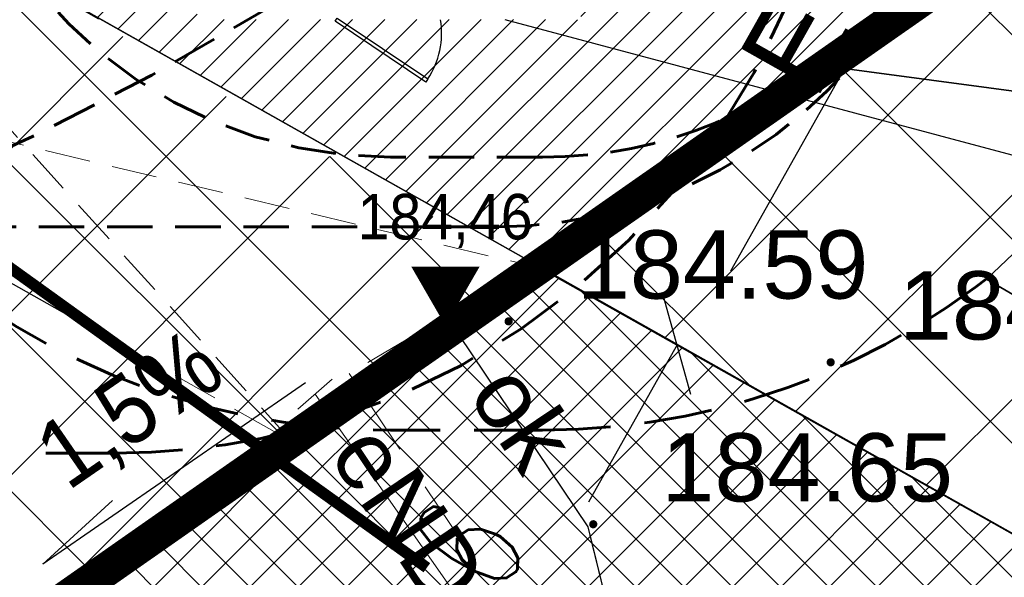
# Model space of a CAD drawing. Extents: x 8014 to 6635291, y -5609 to 5765892.
# Tile 44 of 158: x 6601170 to 6601181, y 5731776 to 5731782. Entities that reach past the tile are written whole.
import ezdxf
from ezdxf import colors
from ezdxf.entities.mleader import LeaderData, LeaderLine
from ezdxf.enums import TextEntityAlignment as Align
from ezdxf.math import Vec2, Vec3

# ---------------------------------------------------------------- set-up
doc = ezdxf.new("R2010")
doc.units = 0
doc.header["$PDSIZE"] = 0.75
for name, pattern in [('DASHED', [0.75, 0.5, -0.25]), ('DASHED2', [0.375, 0.25, -0.125]), ('HIDDEN', [0.375, 0.25, -0.125]), ('PRZER1-1', [1, 0.5, -0.5]), ('PRZER2-1', [1.5, 1, -0.5]), ('PRZER3-1', [2, 1.5, -0.5])]:
    doc.linetypes.add(name, pattern=pattern)
doc.layers.get('0').update_dxf_attribs({"linetype": 'CONTINUOUS'})
doc.layers.get('Defpoints').update_dxf_attribs({"linetype": 'CONTINUOUS'})
for name, color, linetype, lineweight in [('!m_linie przekrojowe', 170, 'CONTINUOUS', 20), ('!m_rozbiórka', 242, 'CONTINUOUS', 15), ('!m_spadki', 7, 'CONTINUOUS', 30), ('!m_wpusty', 2, 'CONTINUOUS', 20), ('a_kraweznik-zjazdy', 34, 'CONTINUOUS', 35), ('a_krawężnik', 7, 'CONTINUOUS', 30), ('a_parkingi', 7, 'CONTINUOUS', 5), ('GESDZI', 7, 'CONTINUOUS', 18), ('GSLINK', 7, 'CONTINUOUS', 18), ('GSLINK_O', 7, 'CONTINUOUS', 18), ('GSLKRW', 7, 'CONTINUOUS', 25), ('GSPWPS', 7, 'CONTINUOUS', 13), ('GSPWPS_O', 7, 'CONTINUOUS', 13), ('GSSKOA', 7, 'CONTINUOUS', 18), ('GSSKOD', 7, 'CONTINUOUS', 18), ('GUPZCP', 7, 'CONTINUOUS', 18), ('OPIS', 7, 'CONTINUOUS', 0), ('T_odn', 7, 'CONTINUOUS', 35), ('T_str.ochr.8m', 40, 'HIDDEN', 60)]:
    doc.layers.add(name, color=color, linetype=linetype, lineweight=lineweight)
for name, color, linetype in [('A-SZRAF- DROGI', 130, 'CONTINUOUS'), ('a_granica', 12, 'DASHED'), ('a_zieleń', 80, 'CONTINUOUS'), ('droga p.poz', 22, 'CONTINUOUS'), ('ogrodzenie trwałe (linia)', 7, 'CONTINUOUS'), ('OPIS-', 7, 'CONTINUOUS')]:
    doc.layers.add(name, color=color, linetype=linetype)
for name, color, linetype, lineweight, true_color in [('AP_HATCH_DROGI', 7, 'CONTINUOUS', 15, 0x949494), ('GESUZY', 7, 'CONTINUOUS', 18, 0x008000), ('GULEPR', 1, 'CONTINUOUS', 18, 0xff0000), ('GULEPR_O', 1, 'CONTINUOUS', 18, 0xff0000)]:
    doc.layers.add(name, color=color, linetype=linetype, lineweight=lineweight, true_color=true_color)
doc.styles.add('Arial', font='arial.ttf')
doc.styles.add('ROMANS', font='romans.shx', dxfattribs={"width": 0.7})
doc.dimstyles.new('DIM500', dxfattribs={"dimscale": 40, "dimtxt": 0.03, "dimasz": 0.01, "dimexe": 0, "dimexo": 0, "dimgap": 0.02, "dimtad": 1, "dimzin": 9, "dimdsep": 46, "dimtxsty": 'ROMANS', "dimblk": 'TICK1', "dimcen": 0, "dimse1": 1, "dimse2": 1, "dimclrd": 256, "dimclre": 7, "dimclrt": 6, "dimazin": 0, "dimtfac": 1, "dimtdec": 4, "dimtix": 1, "dimtmove": 2, "dimatfit": 3, "dimldrblk": 'TICK1', "dimfxl": 1, "dimtolj": 1, "dimtzin": 9, "dimarcsym": 0})
pattern_1 = [(45, (3365827.470421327, 2822255.75228963), (-0.2651650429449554, 0.2651650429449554), []), (135, (3365827.470421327, 2822255.75228963), (-0.2651650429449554, -0.2651650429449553), [])]

# ---------------------------------------------------------------- blocks, each defined once
blk = doc.blocks.new('D_GUPZCP1')
at = {"color": 0}
blk.add_lwpolyline([(0, 0.25), (0, -0.25)], dxfattribs=at)
blk = doc.blocks.new('D_GSPWPS1')
blk.add_hatch(color=0).paths.add_polyline_path([(-0.045, 0), (-0.043467, -0.011647), (-0.038971, -0.0225), (-0.03182, -0.03182), (-0.0225, -0.038971), (-0.011647, -0.043467), (0, -0.045), (0.011647, -0.043467), (0.0225, -0.038971), (0.03182, -0.03182), (0.038971, -0.0225), (0.043467, -0.011647), (0.045, 0), (0.043467, 0.011647), (0.038971, 0.0225), (0.03182, 0.03182), (0.0225, 0.038971), (0.011647, 0.043467), (0, 0.045), (-0.011647, 0.043467), (-0.0225, 0.038971), (-0.03182, 0.03182), (-0.038971, 0.0225), (-0.043467, 0.011647)])
blk = doc.blocks.new('_None')
blk = doc.blocks.new('wpust_wąski')
at = {"layer": '!m_wpusty', "linetype": 'Continuous'}
for points in [[(0.2399969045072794, -0.07499711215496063), (0.2399969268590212, 0.07499903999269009), (-0.2400030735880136, 0.07499903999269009), (-0.2400030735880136, -0.07500096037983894)], [(-0.06477116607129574, 0.0474260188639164), (-0.06477040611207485, -0.04734398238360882), (-0.09855245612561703, -0.04734425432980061), (-0.09855321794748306, 0.04742574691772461)], [(-0.06476795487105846, 0.04742986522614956), (-0.06476719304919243, -0.04734013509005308), (-0.09854924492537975, -0.04734040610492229), (-0.09855000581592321, 0.04742959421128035)], [(-0.06476795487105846, 0.04742986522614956), (-0.06476719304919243, -0.04734013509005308), (-0.09854924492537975, -0.04734040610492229), (-0.09855000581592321, 0.04742959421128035)], [(-0.01104875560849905, 0.04742645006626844), (-0.01104799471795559, -0.04734355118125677), (-0.04483004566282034, -0.04734382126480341), (-0.04483080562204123, 0.04742617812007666)], [(-0.0110455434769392, 0.04743029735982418), (-0.01104478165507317, -0.04733970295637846), (-0.04482683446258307, -0.04733997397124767), (-0.04482759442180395, 0.04743002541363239)], [(-0.0110455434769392, 0.04743029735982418), (-0.01104478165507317, -0.04733970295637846), (-0.04482683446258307, -0.04733997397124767), (-0.04482759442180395, 0.04743002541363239)], [(0.1501184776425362, 0.04742774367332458), (0.1501192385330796, -0.04734225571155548), (0.1163371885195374, -0.04734252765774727), (0.1163364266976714, 0.04742747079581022)], [(0.150121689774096, 0.04743159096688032), (0.1501224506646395, -0.04733840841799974), (0.1163404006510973, -0.04733867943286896), (0.1163396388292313, 0.04743131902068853)], [(0.150121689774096, 0.04743159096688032), (0.1501224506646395, -0.04733840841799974), (0.1163404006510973, -0.04733867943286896), (0.1163396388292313, 0.04743131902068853)], [(0.2038408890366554, 0.04742817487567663), (0.2038416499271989, -0.04734182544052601), (0.1700595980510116, -0.04734209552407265), (0.1700588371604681, 0.04742790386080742)], [(0.2038441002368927, 0.04743202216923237), (0.2038448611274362, -0.0473379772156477), (0.1700628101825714, -0.04733824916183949), (0.170062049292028, 0.04743175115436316)], [(0.2038441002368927, 0.04743202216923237), (0.2038448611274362, -0.0473379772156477), (0.1700628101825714, -0.04733824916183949), (0.170062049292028, 0.04743175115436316)]]:
    blk.add_lwpolyline(points, close=True, dxfattribs=at)
for points in [[(-0.2059980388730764, 0.04742488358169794), (-0.1722159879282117, 0.04742515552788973), (-0.1722152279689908, -0.04734484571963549), (-0.2059972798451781, -0.0473451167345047), (-0.205998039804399, 0.04742488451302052)], [(-0.2059948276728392, 0.04742873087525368), (-0.1722127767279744, 0.04742900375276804), (-0.172212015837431, -0.04734099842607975), (-0.2059940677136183, -0.04734127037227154), (-0.2059948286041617, 0.04742873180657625)], [(-0.2059948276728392, 0.04742873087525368), (-0.1722127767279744, 0.04742900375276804), (-0.172212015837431, -0.04734099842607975), (-0.2059940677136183, -0.04734127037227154), (-0.2059948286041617, 0.04742873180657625)], [(-0.1184935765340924, 0.04742558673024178), (-0.118492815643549, -0.04734441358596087), (-0.1522748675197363, -0.04734468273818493), (-0.1522756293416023, 0.04742531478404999), (-0.1184935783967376, 0.04742558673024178)], [(-0.1184903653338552, 0.04742943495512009), (-0.1184896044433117, -0.04734056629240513), (-0.1522716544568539, -0.04734083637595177), (-0.1522724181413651, 0.0474291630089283), (-0.1184903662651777, 0.04742943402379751)], [(-0.1184903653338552, 0.04742943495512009), (-0.1184896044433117, -0.04734056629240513), (-0.1522716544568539, -0.04734083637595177), (-0.1522724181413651, 0.0474291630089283), (-0.1184903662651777, 0.04742943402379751)], [(0.008891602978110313, 0.0474266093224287), (0.04267365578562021, 0.04742688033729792), (0.04267441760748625, -0.04734311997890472), (0.008892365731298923, -0.04734339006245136), (0.008891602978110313, 0.0474266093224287)], [(0.008894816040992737, 0.04743045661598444), (0.04267686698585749, 0.04743072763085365), (0.04267762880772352, -0.04733927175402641), (0.008895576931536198, -0.04733954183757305), (0.008894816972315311, 0.04743045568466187)], [(0.008894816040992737, 0.04743045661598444), (0.04267686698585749, 0.04743072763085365), (0.04267762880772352, -0.04733927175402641), (0.008895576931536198, -0.04733954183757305), (0.008894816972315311, 0.04743045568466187)], [(0.06261401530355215, 0.04742704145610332), (0.0963960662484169, 0.04742731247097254), (0.09639682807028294, -0.04734268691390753), (0.06261477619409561, -0.04734295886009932), (0.06261401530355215, 0.04742704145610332)], [(0.062617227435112, 0.04743088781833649), (0.09639927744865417, 0.04743115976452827), (0.09640003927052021, -0.04733883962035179), (0.06261798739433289, -0.04733911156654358), (0.062617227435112, 0.04743088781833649)], [(0.062617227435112, 0.04743088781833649), (0.09639927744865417, 0.04743115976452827), (0.09640003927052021, -0.04733883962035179), (0.06261798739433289, -0.04733911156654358), (0.062617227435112, 0.04743088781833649)]]:
    blk.add_lwpolyline(points, dxfattribs=at)
blk = doc.blocks.new('TICK1')
at = {"color": 0}
for p, q in [((0, -1.4), (0, 1.4)), ((0, 1.110223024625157e-16), (-0.9999999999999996, 1.110223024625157e-16))]:
    blk.add_line(p, q, dxfattribs=at)
at = {"color": 2}
blk.add_line((-0.9999999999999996, -0.9999999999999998), (1, 1), dxfattribs=at)
blk = doc.blocks.new('*D169')
at = {"layer": 'Defpoints', "color": 0}
for p in [(6601177.411560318, 5731778.401353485), (6601174.463511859, 5731773.174878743), (6601174.463511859, 5731773.174878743)]:
    blk.add_point(p, dxfattribs=at)
at = {"layer": 'OPIS-', "lineweight": -2}
for p, q in [((6601177.215042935, 5731778.052955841), (6601176.437144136, 5731776.673850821)), ((6601174.660029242, 5731773.523276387), (6601175.395602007, 5731774.827343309))]:
    blk.add_line(p, q, dxfattribs=at)
at = {"layer": 'OPIS-', "lineweight": -2, "xscale": 0.4, "yscale": 0.4, "zscale": 0.4}
for p, rotation in [((6601177.411560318, 5731778.401353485), 60.57436776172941), ((6601174.463511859, 5731773.174878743), 240.5743677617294)]:
    blk.add_blockref('TICK1', p, dxfattribs=dict(at, rotation=rotation))
at = {"layer": 'OPIS-', "color": 6, "insert": (6601175.118276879, 5731776.200771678), "char_height": 1.2, "attachment_point": 5, "rotation": 60.57436776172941, "style": 'ROMANS'}
blk.add_mtext('\\A1;6', dxfattribs=at)

msp = doc.modelspace()

# ---------------------------------------------------------------- hatches: boundary and pattern name
at = {"layer": '!m_rozbiórka', "transparency": 33554687}
h = msp.add_hatch(dxfattribs=at)
h.set_pattern_fill('ANSI37', color=256, scale=0.5)
h.set_pattern_definition([(45, (0, 0), (-1.122532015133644, 1.122532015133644), []), (135, (0, 0), (-1.122532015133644, -1.122532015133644), [])])
edge = h.paths.add_edge_path()
edge.add_line((6601175.89934984, 5731779.260818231), (6601192.12649969, 5731790.61388589))
edge.add_line((6601192.12649969, 5731790.61388589), (6601200.0052404, 5731778.37170096))
edge.add_arc((6601207.201025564, 5731783.217664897), 8.675407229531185, 213.9580897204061, 252.9347606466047)
edge.add_line((6601204.65513706, 5731774.92422518), (6601207.57071661, 5731774.17247705))
edge.add_arc((6601233.48332714, 5731660.660376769), 116.4322133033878, 102.8591647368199, 106.4917338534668)
edge.add_arc((6601194.879930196, 5731791.516883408), 20.00000000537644, 240.5743759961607, 286.11394049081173, ccw=False)
edge.add_line((6601185.054063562, 5731774.096999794), (6601175.89934984, 5731779.260818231))
at = {"layer": 'A-SZRAF- DROGI', "linetype": 'ByBlock', "lineweight": 0}
h = msp.add_hatch(dxfattribs=at)
h.set_pattern_fill('ANSI37', color=253, scale=3, style=0)
h.set_pattern_definition(pattern_1)
h.paths.add_polyline_path([(6601164.801, 5731825.446), (6601168.790559, 5731826.947746), (6601168.820585, 5731824.474329), (6601166.454, 5731823.503)])
edge = h.paths.add_edge_path()
edge.add_line((6601172.476, 5731825.895), (6601172.4105, 5731828.025676))
edge.add_line((6601172.4105, 5731828.025676), (6601173.992, 5731828.189))
edge.add_arc((6601186.03492027, 5732243.680015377), 415.665509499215, 268.3397586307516, 269.9116548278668)
edge.add_line((6601185.394, 5731828.015), (6601205.043, 5731828.193))
edge.add_line((6601205.043, 5731828.193), (6601225.2324, 5731828.343))
edge.add_line((6601225.2324, 5731828.343), (6601245.168, 5731828.586))
edge.add_line((6601245.168, 5731828.586), (6601245.54301782, 5731828.590239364))
edge.add_line((6601245.54301782, 5731828.590239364), (6601246.883624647, 5731826.593755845))
edge.add_line((6601246.883624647, 5731826.593755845), (6601221.789705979, 5731826.309230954))
edge.add_line((6601221.789705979, 5731826.309230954), (6601205.136, 5731826.031))
edge.add_line((6601205.136, 5731826.031), (6601185.273, 5731825.848))
edge.add_line((6601185.273, 5731825.848), (6601173.834, 5731826.053))
edge.add_line((6601173.834, 5731826.053), (6601172.476, 5731825.895))
edge = h.paths.add_edge_path()
edge.add_line((6601111.994, 5731733.86), (6601109.203, 5731750.836))
edge.add_line((6601109.203, 5731750.836), (6601106.88, 5731760.994))
edge.add_line((6601106.88, 5731760.994), (6601102.557, 5731779.174))
edge.add_line((6601102.557, 5731779.174), (6601096.809, 5731802.335))
edge.add_line((6601096.809, 5731802.335), (6601093.3935, 5731815.0755))
edge.add_arc((6601112.890643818, 5731821.406846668), 20.49937969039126, 186.6456011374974, 197.9902726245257, ccw=False)
edge.add_arc((6601104.100382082, 5731821.197027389), 11.77172068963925, 157.093056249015, 190.5856574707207, ccw=False)
edge.add_line((6601093.257, 5731825.779000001), (6601095.519, 5731824.743))
edge.add_line((6601095.519, 5731824.743), (6601101.325, 5731802.801))
edge.add_line((6601101.325, 5731802.801), (6601106.886, 5731780.522))
edge.add_line((6601106.886, 5731780.522), (6601111.376, 5731762.136))
edge.add_line((6601111.376, 5731762.136), (6601116.585, 5731733.745))
edge.add_line((6601116.585, 5731733.745), (6601117.929, 5731724.497))
edge.add_line((6601117.929, 5731724.497), (6601120.174581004, 5731712.998631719))
edge.add_line((6601120.174581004, 5731712.998631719), (6601122.073782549, 5731714.127215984))
edge.add_line((6601122.073782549, 5731714.127215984), (6601119.954, 5731724.963))
edge.add_line((6601119.954, 5731724.963), (6601118.634, 5731734.045))
edge.add_line((6601118.634, 5731734.045), (6601113.329, 5731762.836))
edge.add_line((6601113.329, 5731762.836), (6601108.915, 5731781.012))
edge.add_line((6601108.915, 5731781.012), (6601103.286, 5731803.464))
edge.add_line((6601103.286, 5731803.464), (6601098.333, 5731822.44))
edge.add_line((6601098.333, 5731822.44), (6601100.26, 5731826.8))
edge.add_line((6601100.26, 5731826.8), (6601104.18, 5731826.61))
edge.add_line((6601104.18, 5731826.61), (6601124.59, 5731825.705))
edge.add_arc((6601125.610328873, 5731847.683485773), 22.00215689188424, 254.8648362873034, 267.34201003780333, ccw=False)
edge.add_line((6601119.865631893, 5731826.444527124), (6601114.201632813, 5731827.976553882))
edge.add_arc((6601110.333611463, 5731814.50400797), 14.01681427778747, 73.98101766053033, 84.72925958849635)
edge.add_line((6601111.621225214, 5731828.46155551), (6601104.31, 5731828.801))
edge.add_line((6601104.31, 5731828.801), (6601098.736000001, 5731829.044))
edge.add_arc((6601099.467862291, 5731836.320540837), 7.313252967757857, 237.4214308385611, 264.25660123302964, ccw=False)
edge.add_line((6601095.530000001, 5731830.158), (6601092.874, 5731826.011))
edge.add_arc((6601101.918260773, 5731821.943692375), 9.916735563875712, 155.7860047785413, 175.0173574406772)
edge.add_arc((6601112.859662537, 5731821.4016454), 20.86790340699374, 176.1439813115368, 198.0522861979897)
edge.add_line((6601093.019, 5731814.935), (6601096.416, 5731802.213))
edge.add_line((6601096.416, 5731802.213), (6601102.139, 5731779.125))
edge.add_line((6601102.139, 5731779.125), (6601106.492, 5731760.912))
edge.add_line((6601106.492, 5731760.912), (6601108.825, 5731750.719))
edge.add_line((6601108.825, 5731750.719), (6601111.607, 5731733.785))
edge.add_line((6601111.607, 5731733.785), (6601115.11, 5731713.014))
edge.add_line((6601115.11, 5731713.014), (6601115.782940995, 5731710.388937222))
edge.add_line((6601115.782940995, 5731710.388937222), (6601116.122591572, 5731710.590771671))
edge.add_line((6601116.122591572, 5731710.590771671), (6601115.488, 5731713.094))
edge.add_line((6601115.488, 5731713.094), (6601113.741, 5731723.477))
edge.add_line((6601113.741, 5731723.477), (6601111.994, 5731733.86))
h = msp.add_hatch(dxfattribs=at)
h.set_pattern_fill('ANSI37', color=256, scale=3, style=0)
h.set_pattern_definition(pattern_1)
edge = h.paths.add_edge_path()
edge.add_line((6601170.447927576, 5731775.447073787), (6601175.899364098, 5731779.260828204))
edge.add_line((6601175.899364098, 5731779.260828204), (6601185.054063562, 5731774.096999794))
edge.add_arc((6601194.879930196, 5731791.516883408), 20.00000000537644, 240.5743759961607, 286.1139404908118)
edge.add_line((6601200.430898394, 5731772.302650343), (6601175.797960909, 5731763.104283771))
edge.add_arc((6601172.875124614, 5731767.763363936), 5.499999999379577, 302.1017721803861, 60.57437055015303)
edge.add_line((6601175.577238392, 5731772.55383167), (6601170.447927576, 5731775.447073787))
at = {"layer": 'a_zieleń', "transparency": 33554687}
h = msp.add_hatch(dxfattribs=at)
h.set_pattern_fill('ANSI31', color=256, scale=2, angle=0.5415578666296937)
h.set_pattern_definition([(45.5415578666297, (6600987.53512271, 5732094.771343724), (-0.1784396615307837, 0.1750979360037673), [])])
edge = h.paths.add_edge_path()
edge.add_line((6601184.522925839, 5731785.715408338), (6601184.766921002, 5731785.473322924))
edge.add_line((6601184.766921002, 5731785.473322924), (6601208.79, 5731802.27))
edge.add_line((6601208.79, 5731802.27), (6601211.05, 5731814.48))
edge.add_line((6601211.05, 5731814.48), (6601142.150843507, 5731813.822858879))
edge.add_arc((6601143.69840858, 5731819.101553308), 5.500870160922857, 253.6603434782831, 270.5475106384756)
edge.add_line((6601143.750973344, 5731813.6009343), (6601191.033618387, 5731814.053326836))
edge.add_arc((6601191.121506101, 5731812.113382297), 1.941934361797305, 359.83740764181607, 92.59396805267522, ccw=False)
edge.add_line((6601193.063432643, 5731812.107871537), (6601193.07399525, 5731811.003901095))
edge.add_line((6601193.07399525, 5731811.003901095), (6601197.383252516, 5731811.044963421))
edge.add_line((6601197.383252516, 5731811.044963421), (6601197.425292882, 5731806.620725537))
edge.add_line((6601197.425292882, 5731806.620725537), (6601199.73158594, 5731806.642472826))
edge.add_line((6601199.73158594, 5731806.642472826), (6601199.802988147, 5731799.171269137))
edge.add_line((6601199.802988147, 5731799.171269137), (6601197.516155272, 5731797.164784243))
edge.add_line((6601197.516155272, 5731797.164784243), (6601194.215775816, 5731797.133052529))
edge.add_line((6601194.215775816, 5731797.133052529), (6601194.250820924, 5731793.47024802))
edge.add_arc((6601191.537576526, 5731793.658273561), 2.719751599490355, 281.08944697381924, 356.0357887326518, ccw=False)
edge.add_line((6601192.060696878, 5731790.989304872), (6601185.152182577, 5731786.155675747))
edge.add_arc((71774552.68679601, -87417922.68084788), 113685689.9179969, 124.9790439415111, 124.9790443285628)
h.paths.add_polyline_path([(6601204.905956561, 5731809.178180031), (6601202.576515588, 5731808.578882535), (6601203.741236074, 5731808.878531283)], flags=16)
h = msp.add_hatch(dxfattribs=at)
h.set_pattern_fill('ANSI31', color=256, scale=2, angle=0.5415578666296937)
h.set_pattern_definition([(45.54817982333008, (6607983.673137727, 5729436.441197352), (-0.1784598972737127, 0.175077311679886), [])])
edge = h.paths.add_edge_path()
edge.add_line((6601132.28887818, 5731807.911557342), (6601127.080955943, 5731807.902463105))
edge.add_line((6601127.080955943, 5731807.902463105), (6601127.042433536, 5731806.545763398))
edge.add_line((6601127.042433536, 5731806.545763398), (6601125.024000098, 5731806.574521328))
edge.add_line((6601125.024000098, 5731806.574521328), (6601123.865375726, 5731808.178802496))
edge.add_line((6601123.865375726, 5731808.178802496), (6601123.892619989, 5731810.090996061))
edge.add_line((6601123.892619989, 5731810.090996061), (6601127.092295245, 5731810.045408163))
edge.add_line((6601127.092295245, 5731810.045408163), (6601127.07886047, 5731809.102461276))
edge.add_line((6601127.07886047, 5731809.102461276), (6601132.973334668, 5731809.112754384))
edge.add_arc((6601141.258670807, 5731812.627467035), 8.999999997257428, 180.5464351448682, 202.9870849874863, ccw=False)
edge.add_line((6601132.259080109, 5731812.541634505), (6601132.247761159, 5731813.728432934))
edge.add_line((6601132.247761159, 5731813.728432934), (6601119.83, 5731813.61))
edge.add_line((6601119.83, 5731813.61), (6601154.4, 5731764.22))
edge.add_line((6601154.4, 5731764.22), (6601170.421137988, 5731775.462184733))
edge.add_line((6601170.421137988, 5731775.462184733), (6601167.795630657, 5731776.94312949))
edge.add_line((6601167.795630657, 5731776.94312949), (6601164.951398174, 5731771.897198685))
edge.add_line((6601164.951398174, 5731771.897198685), (6601163.57632974, 5731771.285145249))
edge.add_line((6601163.57632974, 5731771.285145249), (6601148.409338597, 5731779.830782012))
edge.add_line((6601148.409338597, 5731779.830782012), (6601150.867544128, 5731784.186563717))
edge.add_arc((6601153.830783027, 5731789.327859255), 5.934113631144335, 214.9282003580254, 240.0425568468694, ccw=False)
edge.add_line((6601148.96558026, 5731785.930285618), (6601146.46801821, 5731789.497160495))
edge.add_line((6601146.46801821, 5731789.497160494), (6601142.298628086, 5731786.729162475))
edge.add_line((6601142.298628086, 5731786.729162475), (6601135.134562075, 5731796.97315696))
edge.add_line((6601135.134562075, 5731796.97315696), (6601132.678694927, 5731795.250945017))
edge.add_line((6601132.678694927, 5731795.250945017), (6601128.604672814, 5731801.064981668))
edge.add_line((6601128.604672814, 5731801.064981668), (6601130.241763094, 5731802.2116806))
edge.add_line((6601130.241763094, 5731802.2116806), (6601128.230332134, 5731805.075452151))
edge.add_line((6601128.230332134, 5731805.075452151), (6601132.288878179, 5731807.911557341))
h.paths.add_polyline_path([(6601124.087608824, 5731807.273295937), (6601122.407785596, 5731810.036661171), (6601124.012220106, 5731807.36403475), (6601124.444687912, 5731807.376661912)])
h = msp.add_hatch(dxfattribs=at)
h.set_pattern_fill('ANSI31', color=256, scale=2, style=0)
h.set_pattern_definition([(45.0066219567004, (6607922.118439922, 5729410.139326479), (-0.176797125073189, 0.1767562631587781), [])])
h.paths.add_polyline_path([(6601172.234670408, 5731781.978742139), (6601173.624620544, 5731781.977888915), (6601176.353796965, 5731781.9758181), (6601176.353734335, 5731784.328882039), (6601178.809469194, 5731784.328882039), (6601182.541218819, 5731784.328882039), (6601183.18505922, 5731784.779353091), (6601184.443670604, 5731785.751468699), (6601186.203341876, 5731786.891132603), (6601186.288504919, 5731786.414105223), (6601175.764244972, 5731779.329142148), (6601170.779393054, 5731782.149702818), (6601170.070058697, 5731782.549856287), (6601170.378664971, 5731783.096908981), (6601172.234670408, 5731781.978742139)], is_closed=False)
h.paths.add_polyline_path([(6601169.59101807, 5731783.571433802), (6601168.913221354, 5731783.979778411), (6601168.775619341, 5731783.280082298), (6601169.269490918, 5731783.001476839), (6601169.59101807, 5731783.571433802)])
at = {"layer": 'AP_HATCH_DROGI', "transparency": 33554687}
h = msp.add_hatch(dxfattribs=at)
h.set_pattern_fill('ANSI37', color=8, scale=0.4, style=0)
h.set_pattern_definition([(45, (-235.1363771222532, -0.007408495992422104), (-0.8980256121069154, 0.8980256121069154), []), (135, (-235.1363771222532, -0.007408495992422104), (-0.8980256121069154, -0.8980256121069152), [])])
h.paths.add_polyline_path([(6601193.249542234, 5731793.599106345), (6601193.023173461, 5731793.157140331), (6601192.537164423, 5731792.545996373), (6601191.365211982, 5731791.715704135), (6601183.212684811, 5731786.011685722), (6601182.497746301, 5731785.59703122), (6601181.617589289, 5731785.472365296), (6601180.787473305, 5731785.553877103), (6601179.223053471, 5731786.31994221), (6601177.752199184, 5731787.151714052), (6601177.339079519, 5731787.292707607), (6601176.353805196, 5731787.380852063), (6601169.258341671, 5731787.337031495), (6601168.753547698, 5731787.164823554), (6601168.391850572, 5731786.815376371), (6601168.269527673, 5731786.161551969), (6601168.290580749, 5731783.987948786), (6601168.488974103, 5731783.423273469), (6601168.945697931, 5731783.165323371), (6601175.69063093, 5731779.256652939), (6601170.30296666, 5731775.521471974), (6601167.794910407, 5731776.936167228), (6601167.128955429, 5731777.163692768), (6601166.526245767, 5731776.961653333), (6601165.767206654, 5731775.783688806), (6601163.33174438, 5731771.472463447), (6601149.285564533, 5731779.333072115), (6601151.242391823, 5731782.823348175, 0.4126509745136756), (6601150.866490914, 5731784.182768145, -0.1085287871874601), (6601148.96558026, 5731785.930285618), (6601146.409825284, 5731789.580268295, 0.3525795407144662), (6601145.069900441, 5731789.886280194), (6601141.732827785, 5731787.547236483), (6601129.630619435, 5731804.831204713), (6601132.978262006, 5731807.182528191, 0.4134176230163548), (6601133.224768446, 5731808.57313886, -0.1152150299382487), (6601132.259080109, 5731812.541634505), (6601132.249191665, 5731813.578443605), (6601191.12157696, 5731814.047908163), (6601191.993802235, 5731813.804172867), (6601192.465289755, 5731813.507952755), (6601192.845826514, 5731812.99932286), (6601193.051446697, 5731812.404393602), (6601193.047141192, 5731810.787722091), (6601189.71617973, 5731810.759041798), (6601189.71617973, 5731810.476779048), (6601189.478657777, 5731810.589941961), (6601189.137921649, 5731810.649778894), (6601188.638827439, 5731810.516336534), (6601188.455564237, 5731810.361099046), (6601188.183916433, 5731809.949719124), (6601188.300918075, 5731797.719288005), (6601188.593649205, 5731797.284428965), (6601189.24852946, 5731797.040421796), (6601189.730764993, 5731797.164266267), (6601189.9472133, 5731797.324671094), (6601190.197602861, 5731797.731115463, -0.05991203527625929), (6601190.100695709, 5731797.525527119), (6601190.166834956, 5731797.525527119), (6601193.211719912, 5731797.5521764), (6601193.249542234, 5731793.599106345)], is_closed=False)
h.paths.add_polyline_path([(6601150.891862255, 5731811.46124344), (6601160.891791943, 5731811.516907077), (6601161.10822189, 5731789.159091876), (6601151.108690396, 5731789.062293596)], flags=16)
h.paths.add_polyline_path([(6601183.692642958, 5731809.969609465), (6601184.392950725, 5731809.683450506), (6601184.692597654, 5731808.979128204), (6601184.811738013, 5731796.463292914), (6601184.682850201, 5731795.960525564), (6601184.52561327, 5731795.751385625), (6601184.137843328, 5731795.50636878), (6601183.821335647, 5731795.45177002), (6601168.207583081, 5731795.409667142), (6601167.268951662, 5731795.745236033), (6601166.254055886, 5731796.470527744), (6601165.426889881, 5731797.629044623), (6601165.163207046, 5731798.3539978), (6601165.033918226, 5731799.292866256), (6601165.009865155, 5731801.818820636), (6601164.931315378, 5731807.967476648), (6601165.324893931, 5731808.648588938), (6601165.820058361, 5731809.170203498), (6601166.435272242, 5731809.557882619), (6601167.143473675, 5731809.853225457)], flags=16)

# ---------------------------------------------------------------- linework, layer by layer
at = {"layer": '!m_linie przekrojowe', "lineweight": 25, "elevation": 10.08}
msp.add_lwpolyline([(6601178.001116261, 5731779.216914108), (6601179.47499653, 5731781.829896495)], dxfattribs=at)
at = {"layer": '!m_linie przekrojowe', "lineweight": 25}
msp.add_lwpolyline([(6601170.800140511, 5731778.678451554), (6601168.187158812, 5731780.152333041)], dxfattribs=at)
at = {"layer": '!m_spadki', "linetype": 'Continuous', "elevation": 161.28}
msp.add_lwpolyline([(6601174.865898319, 5731778.6109518, 0, 0.75, 0), (6601174.865898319, 5731779.260470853, 0, 0, 0)], format="xyseb", dxfattribs=at)
msp.add_lwpolyline([(6601174.865898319, 5731778.6109518, 0, 0.75, 0), (6601174.865898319, 5731779.260470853, 0, 0, 0)], format="xyseb", dxfattribs=at)
msp.add_lwpolyline([(6601174.865898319, 5731778.6109518, 0, 0.75, 0), (6601174.865898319, 5731779.260470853, 0, 0, 0)], format="xyseb", dxfattribs=at)
at = {"layer": '!m_spadki', "linetype": 'Continuous', "elevation": 80.64000000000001}
msp.add_lwpolyline([(6601173.326707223, 5731777.982515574), (6601170.440419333, 5731775.991599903), (6601171.207988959, 5731776.692024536)], dxfattribs=at)
msp.add_lwpolyline([(6601173.326707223, 5731777.982515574), (6601170.440419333, 5731775.991599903), (6601171.207988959, 5731776.692024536)], dxfattribs=at)
msp.add_lwpolyline([(6601173.326707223, 5731777.982515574), (6601170.440419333, 5731775.991599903), (6601171.207988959, 5731776.692024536)], dxfattribs=at)
at = {"layer": 'a_granica', "elevation": 10.08}
msp.add_lwpolyline([(6601154.4, 5731764.22, 0.3750107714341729, 0.3750107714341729, 0), (6601119.83, 5731813.61, 0.3750107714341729, 0.3750107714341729, 0), (6601211.05, 5731814.48, 0.3750107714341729, 0.3750107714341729, 0), (6601208.79, 5731802.27, 0.3750107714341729, 0.3750107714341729, 0), (6601154.4, 5731764.22, 0.3750107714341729, 0, 0)], format="xyseb", dxfattribs=at)
at = {"layer": 'a_kraweznik-zjazdy', "color": 0, "elevation": 10.08}
msp.add_lwpolyline([(6601175.89210036, 5731779.257132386), (6601185.054053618, 5731774.097005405, 0.2013611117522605), (6601200.430898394, 5731772.302650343, -0.01877810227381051), (6601207.666735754, 5731774.164602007)], format="xyb", dxfattribs=at)
msp.add_lwpolyline([(6601175.89210036, 5731779.257132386), (6601185.054053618, 5731774.097005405, 0.2013611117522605), (6601200.430898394, 5731772.302650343, -0.01877810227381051), (6601207.666735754, 5731774.164602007)], format="xyb", dxfattribs=at)
at = {"layer": 'a_krawężnik'}
for points in [[(6601228.009953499, 5731816.88160386), (6601227.504539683, 5731797.488695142, -0.2570435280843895), (6601231.438585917, 5731784.974301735, -0.2935961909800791), (6601221.529222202, 5731776.478685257, 0.0429438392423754), (6601200.430898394, 5731772.302650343, -0.2013611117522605), (6601185.054053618, 5731774.097005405), (6601168.255020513, 5731783.573765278)], [(6601228.009953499, 5731816.88160386), (6601227.504539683, 5731797.488695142, -0.2570435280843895), (6601231.438585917, 5731784.974301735, -0.2935961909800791), (6601221.529222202, 5731776.478685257, 0.0429438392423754), (6601200.430898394, 5731772.302650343, -0.2013611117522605), (6601185.054053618, 5731774.097005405), (6601168.775619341, 5731783.280082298)]]:
    msp.add_lwpolyline(points, format="xyb", dxfattribs=at)
at = {"layer": 'a_parkingi', "linetype": 'DASHED', "elevation": 10.08}
for points in [[(6601173.17864471, 5731777.339608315), (6601166.839054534, 5731784.36248935), (6601171.052199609, 5731781.982974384)], [(6601165.363531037, 5731781.750434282), (6601173.17864471, 5731777.339608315)], [(6601165.363531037, 5731781.750434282), (6601175.903860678, 5731779.246340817)]]:
    msp.add_lwpolyline(points, dxfattribs=at)
at = {"layer": 'droga p.poz', "linetype": 'DASHED2', "ltscale": 5}
msp.add_lwpolyline([(6601134.432121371, 5731816.251352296, 0.125, 0.125, 0), (6601138.493924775, 5731811.38631306, 0.125, 0.125, 0), (6601152.720186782, 5731810.529102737, 0.125, 0.125, 0), (6601159.470171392, 5731810.434289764, 0.125, 0.125, 0), (6601162.14593085, 5731807.195793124, 0.125, 0.125, 0), (6601162.475580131, 5731786.163112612, 0.125, 0.125, 0), (6601169.627939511, 5731779.574954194, 0.125, 0.125, 0), (6601174.661522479, 5731775.951881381, 0.2, 0.2, 0)], format="xyseb", dxfattribs=at)
at = {"layer": 'GESDZI', "color": 8, "linetype": 'Continuous', "lineweight": 18, "elevation": 10.22}
for points in [[(6601154.4, 5731764.22), (6601127.53, 5731802.6), (6601119.83, 5731813.61), (6601211.05, 5731814.48), (6601208.79, 5731802.27)], [(6601140.46, 5731754.47), (6601154.4, 5731764.22), (6601208.79, 5731802.27), (6601216.42, 5731789), (6601201.69, 5731779.82), (6601182.14, 5731767.62), (6601162.6, 5731755.43), (6601143.05, 5731743.24), (6601137.31, 5731752.26)]]:
    msp.add_lwpolyline(points, close=True, dxfattribs=at)
at = {"layer": 'GESUZY', "color": 8, "linetype": 'PRZER1-1', "lineweight": 18, "elevation": 10.08}
for points in [[(6601127.53, 5731802.6), (6601111.72, 5731792.46), (6601122.2, 5731776.01), (6601137.31, 5731752.26), (6601140.46, 5731754.47), (6601154.4, 5731764.22), (6601208.79, 5731802.27), (6601211.05, 5731814.48), (6601119.83, 5731813.61)], [(6601154.4, 5731764.22), (6601127.53, 5731802.6), (6601119.83, 5731813.61), (6601211.05, 5731814.48), (6601208.79, 5731802.27)]]:
    msp.add_lwpolyline(points, close=True, dxfattribs=at)
at = {"layer": 'GSLINK', "color": 8, "linetype": 'Continuous', "lineweight": 18, "elevation": 10.18}
msp.add_lwpolyline([(6601174.87541598, 5731778.71613327), (6601176.43068762, 5731776.40020748)], dxfattribs=at)
at = {"layer": 'GSLKRW', "color": 8, "linetype": 'Continuous', "lineweight": 25, "elevation": 10.18}
msp.add_lwpolyline([(6601174.87541598, 5731778.71613327), (6601176.43068762, 5731776.40020748), (6601177.57437241, 5731771.7425947, -0.104173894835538), (6601177.31, 5731767.69)], format="xyb", dxfattribs=at)
at = {"layer": 'GSSKOA', "color": 8, "linetype": 'PRZER3-1', "lineweight": 18, "elevation": 10.18}
msp.add_lwpolyline([(6601271.64, 5731777.52), (6601221.47, 5731776.54), (6601207.67, 5731774.15), (6601202.69, 5731775.94), (6601199.89, 5731778.48), (6601196.43, 5731783.9), (6601192.12649969, 5731790.61388589), (6601174.87541598, 5731778.71613327), (6601176.43068762, 5731776.40020748), (6601177.57437241, 5731771.7425947), (6601177.63912969, 5731769.51367605), (6601177.31, 5731767.69), (6601176.09, 5731763.87), (6601171.84, 5731760.47), (6601147.86, 5731745.53), (6601127.63, 5731732.94), (6601131.7255, 5731724.5065)], dxfattribs=at)
at = {"layer": 'GSSKOD', "color": 8, "linetype": 'PRZER2-1', "lineweight": 18, "elevation": 10.18}
msp.add_lwpolyline([(6601177.31, 5731767.69), (6601177.63912969, 5731769.51367605), (6601177.57437241, 5731771.7425947), (6601176.43068762, 5731776.40020748), (6601174.87541598, 5731778.71613327), (6601173.80758138, 5731778.08706684), (6601175.54875614, 5731775.49250404), (6601176.09818005, 5731773.53329338), (6601176.39846665, 5731771.52910402), (6601176.44182929, 5731769.3697752), (6601176.39501708, 5731767.21865232), (6601137.23262273, 5731743.04290955), (6601137.68440561, 5731742.46194708), (6601126.280781, 5731735.409254), (6601127.63, 5731732.94), (6601147.86, 5731745.53), (6601171.84, 5731760.47), (6601176.09, 5731763.87)], close=True, dxfattribs=at)
at = {"layer": 'GULEPR', "color": 8, "linetype": 'Continuous', "lineweight": 18, "elevation": 10.14}
msp.add_lwpolyline([(6601173.43247818, 5731777.86004106), (6601175.66519195, 5731774.6747531, -0.209830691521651), (6601175.85020321, 5731771.43815294)], format="xyb", dxfattribs=at)
at = {"layer": 'ogrodzenie trwałe (linia)', "linetype": 'ByBlock'}
msp.add_lwpolyline([(6601174.649707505, 5731781.290640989), (6601173.653106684, 5731781.959056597), (6601173.675389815, 5731781.992275), (6601174.67199064, 5731781.323859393)], close=True, dxfattribs=at)
msp.add_arc((6601173.916894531, 5731781.82686496), 0.907295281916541, 326.3305214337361, 9.424883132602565, dxfattribs=at)
at = {"layer": 'T_odn'}
for points in [[(6601208.003610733, 5731779.717044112), (6601197.196794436, 5731779.040197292), (6601178.89178487, 5731781.486148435)], [(6601208.545225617, 5731762.985201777), (6601180.811021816, 5731779.124271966), (6601181.976670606, 5731780.231397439)]]:
    msp.add_lwpolyline(points, dxfattribs=at)
at = {"layer": 'T_str.ochr.8m', "color": 40, "ltscale": 3, "elevation": 2.394665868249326e-10}
msp.add_lwpolyline([(6601171.225223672, 5731777.209901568), (6601169.465273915, 5731777.209892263, -0.4141853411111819), (6601161.465274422, 5731785.210215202), (6601161.465274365, 5731786.400215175, -0.4142134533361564), (6601169.465273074, 5731794.400212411), (6601171.225272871, 5731794.400209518, -0.4142132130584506), (6601179.225272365, 5731786.400216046), (6601179.225272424, 5731785.21021607, -0.4141874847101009), (6601171.225223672, 5731777.209901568, 0.6249487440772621)], format="xyb", dxfattribs=at)
at = {"layer": 'T_str.ochr.8m', "color": 40, "ltscale": 3}
msp.add_lwpolyline([(6601175.932082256, 5731777.464394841), (6601174.261988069, 5731777.464420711, -0.4142135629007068), (6601166.262112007, 5731785.464544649), (6601166.262121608, 5731786.084290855, -0.4142135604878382), (6601174.262245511, 5731794.084166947), (6601175.9323397, 5731794.084141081, -0.4142135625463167), (6601183.932215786, 5731786.084017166), (6601183.932206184, 5731785.464270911, -0.4142135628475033), (6601175.932082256, 5731777.464394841, 2.08608479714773)], format="xyb", dxfattribs=at)
at = {"layer": 'T_str.ochr.8m', "color": 3, "ltscale": 2, "elevation": -2.181240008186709e-10}
msp.add_lwpolyline([(6601169.254023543, 5731791.722126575), (6601175.396099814, 5731791.722126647, -0.2913161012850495), (6601180.12646938, 5731788.722789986, -0.2684221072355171), (6601180.126450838, 5731782.697574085, -0.2913499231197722), (6601175.396100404, 5731779.698196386), (6601169.254024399, 5731779.69819593, -0.2940125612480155), (6601164.487412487, 5731782.761323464, -0.2599188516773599), (6601164.487390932, 5731788.659033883, -0.2994066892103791), (6601169.254023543, 5731791.722126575, -1.277777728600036)], format="xyb", dxfattribs=at)
at = {"layer": 'T_str.ochr.8m', "color": 3, "ltscale": 2}
msp.add_lwpolyline([(6601175.932193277, 5731780.46468491), (6601174.26209915, 5731780.464710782, -0.4142123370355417), (6601169.26225339, 5731785.464690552), (6601169.262262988, 5731786.084191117, -0.4142291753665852), (6601174.262263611, 5731791.083770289), (6601175.932357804, 5731791.083744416, -0.4145878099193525), (6601180.932118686, 5731786.077436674), (6601180.932193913, 5731785.464509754, -0.4142957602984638), (6601175.932193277, 5731780.46468491, 0.8911212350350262)], format="xyb", dxfattribs=at)
at = {"layer": 'T_str.ochr.8m', "color": 202, "ltscale": 2}
msp.add_arc((6601157.260715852, 5731807.695597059, 1.031868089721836e-08), 30, 270.5435333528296, 0.5435337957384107, dxfattribs=at)

# ---------------------------------------------------------------- block references
at = {"layer": '!m_wpusty', "rotation": 214.9746612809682}
for p in [(6601175.7086457, 5731779.218939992, -10.07999999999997), (6601175.315331, 5731778.943797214), (6601174.922016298, 5731778.668654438, 10.08000000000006), (6601174.528701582, 5731778.393511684, 20.16000000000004), (6601174.13538688, 5731778.11836891, 30.24000000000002), (6601173.742072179, 5731777.843226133, 40.32000000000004), (6601173.348757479, 5731777.568083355, 50.40000000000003), (6601172.955442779, 5731777.292940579, 60.48000000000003), (6601172.562128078, 5731777.017797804, 70.56000000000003), (6601172.168813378, 5731776.742655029, 70.56000000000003), (6601171.775498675, 5731776.467512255, 80.64000000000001), (6601171.387223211, 5731776.196850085), (6601170.988869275, 5731775.9172267, 100.8)]:
    msp.add_blockref('wpust_wąski', p, dxfattribs=at)
at = {"layer": 'GSPWPS', "color": 8, "linetype": 'Continuous', "lineweight": 13}
for p in [(6601175.56, 5731778.66, 10.08), (6601179.1, 5731778.21, 10.08), (6601176.49, 5731776.43, 10.08)]:
    msp.add_blockref('D_GSPWPS1', p, dxfattribs=at)
at = {"layer": 'GUPZCP', "color": 8, "linetype": 'Continuous', "lineweight": 18, "rotation": 310.9814296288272}
msp.add_blockref('D_GUPZCP1', (6601173.43247818, 5731777.86004106, 10.16), dxfattribs=at)

# ---------------------------------------------------------------- texts
at = {"layer": '!m_linie przekrojowe', "lineweight": 25, "insert": (6601179.387897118, 5731781.879025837, 10.08), "char_height": 1, "width": 3, "attachment_point": 9, "rotation": 60.57436996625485, "style": 'Arial'}
msp.add_mtext('E', dxfattribs=at)
at = {"layer": '!m_spadki', "linetype": 'Continuous', "style": 'Arial', "width": 0.9000000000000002}
msp.add_text('184,46', height=0.5, dxfattribs=at).set_placement((6601174.862065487, 5731779.560456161, 161.28), align=Align.CENTER)
msp.add_text('184,46', height=0.5, dxfattribs=at).set_placement((6601174.862065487, 5731779.560456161, 161.28), align=Align.CENTER)
msp.add_text('184,46', height=0.5, dxfattribs=at).set_placement((6601174.862065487, 5731779.560456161, 161.28), align=Align.CENTER)
at = {"layer": '!m_spadki', "linetype": 'Continuous', "style": 'Arial', "width": 0.9}
msp.add_text('1,5%%%', height=0.75, rotation=34.59729675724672, dxfattribs=at).set_placement((6601171.599660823, 5731777.398639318, 80.64000000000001), align=Align.CENTER)
msp.add_text('1,5%%%', height=0.75, rotation=34.59729675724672, dxfattribs=at).set_placement((6601171.599660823, 5731777.398639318, 80.64000000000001), align=Align.CENTER)
msp.add_text('1,5%%%', height=0.75, rotation=34.59729675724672, dxfattribs=at).set_placement((6601171.599660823, 5731777.398639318, 80.64000000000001), align=Align.CENTER)
at = {"layer": 'GSLINK_O', "color": 8, "linetype": 'Continuous', "lineweight": 0, "style": 'Arial'}
msp.add_text('ok', height=0.75, rotation=303.8835346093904, dxfattribs=at).set_placement((6601175.409414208, 5731777.39455432, 10.8), align=Align.CENTER)
at = {"layer": 'GSPWPS_O', "color": 8, "linetype": 'Continuous', "lineweight": 0, "style": 'Arial'}
for s, p in [('184.59', (6601176.31, 5731778.91, 10.8)), ('184.65', (6601179.85, 5731778.46, 10.8)), ('184.65', (6601177.24, 5731776.68, 10.8))]:
    msp.add_text(s, height=0.75, dxfattribs=at).set_placement(p)
at = {"layer": 'GULEPR_O', "color": 8, "linetype": 'Continuous', "lineweight": 0, "style": 'Arial'}
msp.add_text('eND', height=0.75, rotation=303.8939335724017, dxfattribs=at).set_placement((6601174.155591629, 5731776.321957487, 10.8), align=Align.CENTER)

# ---------------------------------------------------------------- dimensions: what is measured, and where the dimension line sits
at = {"layer": 'OPIS-'}
dim = msp.add_linear_dim(base=(6601174.463511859, 5731773.174878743, 10.08), p1=(6601177.411560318, 5731778.401353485, 10.08), p2=(6601174.463511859, 5731773.174878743, 10.08), angle=240.574367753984, dimstyle='DIM500', override={"dimtxt": 0.03}, dxfattribs=at)
dim.commit()
dim.dimension.update_dxf_attribs({"geometry": '*D169', "text_midpoint": (6601175.118276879, 5731776.200771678, 10.08), "dimtype": 161})

# ---------------------------------------------------------------- leaders
at = {"layer": 'OPIS', "linetype": 'Continuous'}
ml = msp.add_multileader_mtext('Standard', dxfattribs=at)
ml.set_content('OGRODZENIE\\PSYSTEMOWE \\PH=1.8m', style='Arial')
ml.set_leader_properties()
ml.set_arrow_properties(name='NONE')
ml.build(insert=Vec2(0, 0))
ml.multileader.update_dxf_attribs({"text_left_attachment_type": 6, "text_right_attachment_type": 6, "dogleg_length": 1, "arrow_head_size": 1.25})
ctx = ml.context
ctx.base_point, ctx.char_height, ctx.arrow_head_size, ctx.landing_gap_size, ctx.plane_origin, ctx.plane_x_axis, ctx.plane_y_axis = Vec3(6601191.436012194, 5731778.006736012), 0.75, 1.25, 0.5, Vec3(6601211.786419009, 5731796.225704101), Vec3(0.9999491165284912, 0.0100878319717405), Vec3(-0.0100878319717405, 0.9999491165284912)
ctx.left_attachment, ctx.right_attachment = 6, 6
notes = []
notes.append((ctx, [(0, (1, 1, 0), (6601190.436063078, 5731777.99664818), (0.9999491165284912, 0.0100878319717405), 1, [(0, [(6601175.517282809, 5731781.976727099)], 0, [])])]))
ctx.mtext.insert, ctx.mtext.text_direction, ctx.mtext.rotation, ctx.mtext.flow_direction = Vec3(6601191.926746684, 5731778.927695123), Vec3(0.9999491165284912, 0.0100878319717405), 0.0100880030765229, 5
for ctx, leaders in notes:
    for number, flags, end, landing, length, lines in leaders:
        leader = LeaderData()
        leader.index, (leader.has_last_leader_line, leader.has_dogleg_vector, leader.attachment_direction) = number, flags
        leader.last_leader_point, leader.dogleg_vector, leader.dogleg_length = Vec3(end), Vec3(landing), length
        for number, points, colour, breaks in lines:
            line = LeaderLine()
            line.index, line.vertices, line.color, line.breaks = number, Vec3.list(points), colors.encode_raw_color(colour), breaks
            leader.lines.append(line)
        ctx.leaders.append(leader)

doc.saveas('drawing.dxf')
